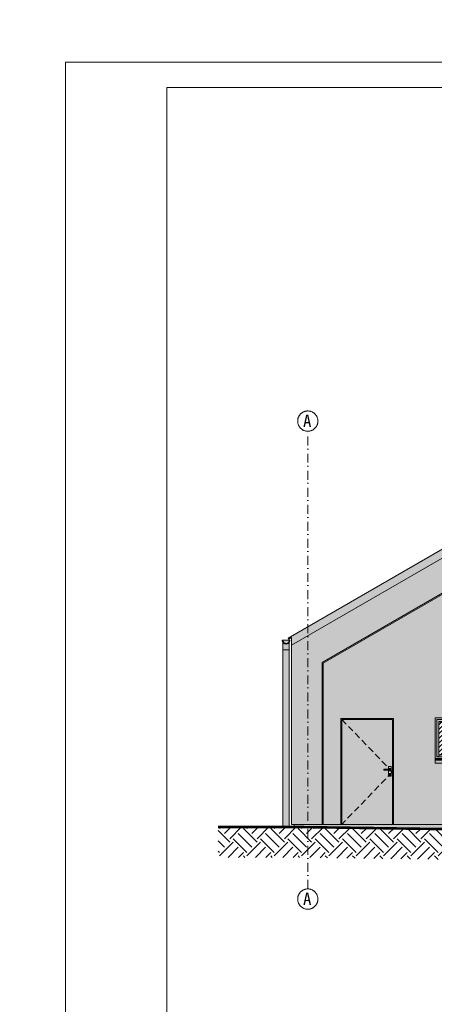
# Model space of a CAD drawing. Header units: millimetres. Extents: x -1373 to 28294, y -9636 to 187.
# Tile 124 of 133: x 7722 to 8540, y -1835 to 106. Entities that reach past the tile are written whole.
import ezdxf

# ---------------------------------------------------------------- set-up
doc = ezdxf.new("R2010")
doc.units = ezdxf.units.MM
doc.linetypes.add('HIDDEN2', pattern=[4.7624999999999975, 3.174999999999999, -1.587499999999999])
doc.linetypes.add('Kreski i kropki', pattern=[335.1388812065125, 176.3888835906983, -88.19444179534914, 0, -70.55555582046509])
for name, color, linetype, lineweight in [('_e_aluminium', 251, 'Continuous', 30), ('_e_elewacja', 253, 'Continuous', 30), ('_e_szkło', 254, 'Continuous', 30), ('_k_kreskowanie', 250, 'Continuous', 9), ('_k_opis', 7, 'Continuous', 13), ('_k_osie', 142, 'Kreski i kropki', 13), ('_k_rynny', 5, 'Continuous', 20), ('_k_stolarka', 7, 'Continuous', 13), ('_k_tabela', 7, 'Continuous', 13), ('_k_teren', 7, 'Continuous', 35), ('_k_widok', 7, 'Continuous', 18), ('_k_wymiar', 7, 'Continuous', 9), ('_k_zarys', 7, 'HIDDEN2', 20)]:
    doc.layers.add(name, color=color, linetype=linetype, lineweight=lineweight)
doc.layers.add('_e_gzyms', color=7, linetype='Continuous', lineweight=30, true_color=0xf6f7ee)
doc.layers.add('_k_niewidoczna', color=72, linetype='Continuous', lineweight=9, plot=False)
doc.styles.add('GENERATED_STYLE_2', font='MS Gothic.ttf')
doc.styles.add('Katarzyna', font='MS Gothic.ttf')

# ---------------------------------------------------------------- blocks, each defined once
blk = doc.blocks.new('KLAMKA_2')
at = {"layer": '_k_stolarka', "color": 7}
for points in [[(-5.699999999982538, -7.093464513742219), (-5.699999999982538, -19), (0, -19), (0, 0), (-5.699999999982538, 0), (-5.699999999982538, -5.093464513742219)], [(-13.85000000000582, -5.093464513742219), (-2.850000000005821, -5.093464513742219), (-2.142893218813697, -5.386357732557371), (-1.850000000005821, -6.093464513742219), (-2.142893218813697, -6.800571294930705), (-2.850000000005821, -7.093464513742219), (-13.85000000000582, -7.093464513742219), (-14.55710678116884, -6.800571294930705), (-14.85000000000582, -6.093464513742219), (-14.55710678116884, -5.386357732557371), (-13.85000000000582, -5.093464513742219)], [(-14.40189932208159, -5.386357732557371), (-14.67779870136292, -6.093464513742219), (-14.40189932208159, -6.800571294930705)], [(-13.92045575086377, -5.386357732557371), (-14.13161999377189, -6.093464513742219), (-13.92045575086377, -6.800571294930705)], [(-13.19992452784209, -5.386357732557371), (-13.31420579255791, -6.093464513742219), (-13.19992452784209, -6.800571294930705)], [(-5.282050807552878, -5.093464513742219), (-5.188268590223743, -4.743464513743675), (-4.200000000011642, -3.755195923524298), (-2.850000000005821, -3.393464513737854), (-1.5, -3.755195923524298), (-0.5117314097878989, -4.743464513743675), (-0.1499999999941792, -6.093464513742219), (-0.5117314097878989, -7.443464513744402), (-1.5, -8.431733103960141), (-2.850000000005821, -8.793464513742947), (-4.200000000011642, -8.431733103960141), (-5.188268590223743, -7.443464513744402), (-5.282050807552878, -7.093464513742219)], [(-3.500075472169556, -5.386357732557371), (-3.385794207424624, -6.093464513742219), (-3.500075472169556, -6.800571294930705)], [(-2.779544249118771, -5.386357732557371), (-2.568380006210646, -6.093464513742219), (-2.779544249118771, -6.800571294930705)], [(-2.298100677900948, -5.386357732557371), (-2.022201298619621, -6.093464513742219), (-2.298100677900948, -6.800571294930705)]]:
    blk.add_lwpolyline(points, dxfattribs=at)
for centre, radius in [((-2.849999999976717, -15.39999999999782), 2.102379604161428), ((-2.849999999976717, -15.39999999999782), 1.909194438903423), ((-2.848386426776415, -14.6190086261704), 0.7518539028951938), ((-2.848386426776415, -14.6190086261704), 0.6594659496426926)]:
    blk.add_circle(centre, radius, dxfattribs=at)
blk = doc.blocks.new('D150x210_el')
at = {"layer": '_e_aluminium'}
h = blk.add_hatch(color=256, dxfattribs=at)
h.dxf.hatch_style = 1
h.paths.add_polyline_path([(0, 207), (-49.99999999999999, 207), (-50, -2.842170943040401e-14), (0, 0)])
h.paths.add_polyline_path([(-10, 197), (-10, 20), (-40, 20), (-40, 197)], flags=16)
h.paths.add_polyline_path([(3.047620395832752, 98.60000000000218), (2.300000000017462, 95), (5.149999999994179, 96.49762039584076, -0.4142135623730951)], flags=0)
h.paths.add_polyline_path([(8, 114), (8, 108.9065354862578), (17.56421356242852, 108.9065354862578), (16.73257014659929, 106.8987706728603), (16.73025132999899, 106.9065354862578), (8, 106.9065354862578), (8, 95), (2.300000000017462, 95), (2.300000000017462, 114)], flags=16)
h.paths.add_polyline_path([(6.50000000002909, 110.2448040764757), (7.488268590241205, 109.2565354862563), (8.058845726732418, 107.1271126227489), (5.929422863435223, 104.9976897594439), (3.020577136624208, 105.777112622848), (2.241154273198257, 108.685958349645), (4.370577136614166, 110.8153812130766)], flags=16)
h.paths.add_polyline_path([(10, 20), (10, 197), (90, 197), (90, 20)])
h.paths.add_polyline_path([(99.99999999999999, 207), (0, 207), (0, -2.842170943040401e-14), (100, 0)])
at = {"layer": '_e_szkło'}
h = blk.add_hatch(dxfattribs=at)
h.set_pattern_fill('ANSI31', color=256, scale=2)
h.set_pattern_definition([(45, (100, 5), (-4.490128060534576, 4.490128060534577), [])])
h.paths.add_polyline_path([(90, 197), (10, 197), (10, 108.9065354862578), (16.73578643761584, 108.9065354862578), (17.35710678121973, 107.4065354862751), (16.13058737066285, 106.898494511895), (16.13298865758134, 106.9065354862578), (10, 106.9065354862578), (10, 20), (90, 20)])
h.paths.add_polyline_path([(-10, 197), (-40, 197), (-40, 20), (-10, 20)])
at = {"layer": '_k_stolarka', "ltscale": 3}
for points in [[(-53, 210), (103, 210), (103, 0), (-53, 0)], [(-50, 207), (100, 207), (100, 0), (-50, 0)], [(-50, 207), (0, 207), (0, 0), (-50, 0)], [(-40, 197), (-10, 197), (-10, 20), (-40, 20)], [(100, 207), (0, 207), (0, 0), (100, 0)], [(90, 197), (10, 197), (10, 20), (90, 20)]]:
    blk.add_lwpolyline(points, close=True, dxfattribs=at)
at = {"layer": '_k_zarys', "ltscale": 4}
for points in [[(-50, 207), (0, 103.5), (-50, 0)], [(100, 207), (0, 103.5), (100, 0)]]:
    blk.add_lwpolyline(points, dxfattribs=at)
at = {"xscale": -1}
blk.add_blockref('KLAMKA_2', (2.300000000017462, 114), dxfattribs=at)
blk = doc.blocks.new('O_160x80_el')
at = {"layer": '_e_aluminium'}
h = blk.add_hatch(color=256, dxfattribs=at)
h.dxf.hatch_style = 1
h.paths.add_polyline_path([(-3.252497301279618, 89.45776695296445), (3.252497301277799, 89.45776695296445), (3.252497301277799, 9.457766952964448), (-3.252497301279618, 9.457766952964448)])
h.paths.add_polyline_path([(-7.752497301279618, 82.45776695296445), (-3.252497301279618, 82.45776695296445), (-3.252497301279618, 16.45776695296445), (-7.752497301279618, 16.45776695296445)], flags=17)
h.paths.add_polyline_path([(3.252497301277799, 82.45776695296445), (7.752497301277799, 82.45776695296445), (7.752497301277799, 16.45776695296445), (3.252497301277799, 16.45776695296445)], flags=17)
h.paths.add_polyline_path([(3.252497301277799, 89.45776695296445), (74.99999999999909, 89.45776695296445), (74.99999999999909, 9.457766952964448), (3.252497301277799, 9.457766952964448), (3.252497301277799, 16.45776695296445), (7.752497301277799, 16.45776695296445), (68.00000000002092, 16.45776695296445), (68.00000000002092, 82.45776695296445), (3.252497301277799, 82.45776695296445)])
h.paths.add_polyline_path([(-75.00000000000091, 89.45776695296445), (-3.252497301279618, 89.45776695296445), (-3.252497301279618, 82.45776695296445), (-68.00000000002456, 82.45776695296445), (-68.00000000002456, 16.45776695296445), (-3.252497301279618, 16.45776695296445), (-3.252497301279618, 9.457766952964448), (-75.00000000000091, 9.457766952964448)])
h.paths.add_polyline_path([(-74.99999999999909, 6.423326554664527), (74.99999999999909, 6.423326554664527), (74.99999999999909, 0), (-74.99999999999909, 0)])
at = {"layer": '_e_szkło'}
h = blk.add_hatch(dxfattribs=at)
h.set_pattern_fill('ANSI31', color=256, scale=2)
h.set_pattern_definition([(45, (-2510.494569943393, 2357.659644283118), (-4.490128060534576, 4.490128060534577), [])])
h.paths.add_polyline_path([(7.752497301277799, 82.45776695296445), (68.00000000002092, 82.45776695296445), (68.00000000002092, 16.45776695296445), (7.752497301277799, 16.45776695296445)])
h.paths.add_polyline_path([(-68.00000000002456, 82.45776695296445), (-7.752497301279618, 82.45776695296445), (-7.752497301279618, 16.45776695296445), (-68.00000000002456, 16.45776695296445)])
at = {"layer": '_k_stolarka'}
for points in [[(74.99999999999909, 9.457766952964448), (-75.00000000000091, 9.457766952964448), (-75.00000000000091, 89.45776695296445), (74.99999999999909, 89.45776695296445)], [(-71.99999999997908, 86.45776695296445), (-3.252497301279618, 86.45776695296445), (-3.252497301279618, 12.45776695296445), (-71.99999999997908, 12.45776695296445)], [(-3.252497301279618, 82.45776695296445), (-68.00000000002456, 82.45776695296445), (-68.00000000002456, 16.45776695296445), (-3.252497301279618, 16.45776695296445)], [(-3.252497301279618, 82.45776695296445), (-7.752497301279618, 82.45776695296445), (-7.752497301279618, 16.45776695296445), (-3.252497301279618, 16.45776695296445)], [(72.00000000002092, 86.45776695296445), (-3.252497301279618, 86.45776695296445), (-3.252497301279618, 12.45776695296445), (72.00000000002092, 12.45776695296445)], [(-3.252497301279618, 86.45776695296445), (3.252497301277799, 86.45776695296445), (3.252497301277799, 12.45776695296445), (-3.252497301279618, 12.45776695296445)], [(3.252497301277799, 82.45776695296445), (68.00000000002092, 82.45776695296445), (68.00000000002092, 16.45776695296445), (3.252497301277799, 16.45776695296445)], [(3.252497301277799, 82.45776695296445), (7.752497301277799, 82.45776695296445), (7.752497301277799, 16.45776695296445), (3.252497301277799, 16.45776695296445)], [(74.99999999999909, 9.457766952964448), (-74.99999999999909, 9.457766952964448), (-74.99999999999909, 7.423326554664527), (74.99999999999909, 7.423326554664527)], [(-74.99999999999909, 7.423326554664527), (74.99999999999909, 7.423326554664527), (74.99999999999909, 6.423326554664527), (-74.99999999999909, 6.423326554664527)], [(74.99999999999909, 6.423326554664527), (-74.99999999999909, 6.423326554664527), (-74.99999999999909, 0), (74.99999999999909, 0)]]:
    blk.add_lwpolyline(points, close=True, dxfattribs=at)
at = {"layer": '_k_zarys', "ltscale": 2}
for points in [[(-68.00000000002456, 82.45776695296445), (-7.752497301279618, 49.45776695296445), (-71.99999999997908, 12.45776695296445)], [(3.252497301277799, 12.45776695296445), (35.62624865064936, 82.45776695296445), (72.00000000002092, 12.45776695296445)], [(68.00000000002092, 82.45776695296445), (7.752497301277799, 49.45776695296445), (72.00000000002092, 12.45776695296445)]]:
    blk.add_lwpolyline(points, dxfattribs=at)
blk = doc.blocks.new('D_90x210_el')
at = {"layer": '_e_aluminium'}
h = blk.add_hatch(color=256, dxfattribs=at)
h.dxf.hatch_style = 1
h.paths.add_polyline_path([(102, 207), (2, 207), (2, 0), (102, 0)])
h.paths.add_polyline_path([(94, 108.9065354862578), (94, 114), (99.69999999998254, 114), (99.69999999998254, 95), (94, 95), (94, 106.9065354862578), (84.43578643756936, 106.9065354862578), (85.26742985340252, 108.9143002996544), (85.26974867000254, 108.9065354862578)], flags=16)
h.paths.add_polyline_path([(96.07057713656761, 110.8153812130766), (98.97942286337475, 110.0359583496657), (99.7588457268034, 107.1271126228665), (97.62942286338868, 104.9976897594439), (95.4999999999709, 105.5682668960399), (94.5117314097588, 106.5565354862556), (93.94115427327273, 108.6859583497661)], flags=16)
h.paths.add_polyline_path([(97.51107952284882, 99.3809913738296, -32.52128291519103), (97.60346747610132, 99.3809913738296, -28.51696516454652)], flags=0)
h.paths.add_polyline_path([(94.9408055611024, 98.60000000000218, -1), (98.75919443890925, 98.60000000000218, -1)], flags=0)
at = {"layer": '_k_stolarka', "ltscale": 3}
for points in [[(104, 209), (0, 209), (0, 0), (104, 0)], [(2, 207), (102, 207), (102, 0), (2, 0)]]:
    blk.add_lwpolyline(points, close=True, dxfattribs=at)
at = {"layer": '_k_zarys', "ltscale": 4}
blk.add_lwpolyline([(1.999999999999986, 207), (102, 103.5), (1.999999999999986, 0)], dxfattribs=at)
blk.add_blockref('KLAMKA_2', (99.69999999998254, 114))
blk = doc.blocks.new('el_boczna_1')
at = {"ltscale": 4}
h = blk.add_hatch(dxfattribs=at)
h.set_pattern_fill('EARTH', color=256, scale=6, angle=45.00000000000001)
h.set_pattern_definition([(45.00000000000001, (0, 0), (-1.4210854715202e-14, 53.88153672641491), [38.09999999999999, -38.09999999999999]), (45.00000000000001, (-10.10278813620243, 10.10278813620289), (-1.4210854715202e-14, 53.88153672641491), [38.09999999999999, -38.09999999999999]), (45.00000000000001, (-20.20557627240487, 20.20557627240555), (-1.4210854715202e-14, 53.88153672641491), [38.09999999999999, -38.09999999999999]), (135, (-20.20557627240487, 26.94076836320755), (-53.88153672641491, -1.4210854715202e-14), [38.09999999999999, -38.09999999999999]), (135, (-10.10278813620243, 37.04355649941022), (-53.88153672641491, -1.4210854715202e-14), [38.09999999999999, -38.09999999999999]), (135, (0, 47.1463446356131), (-53.88153672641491, -1.4210854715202e-14), [38.09999999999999, -38.09999999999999])])
h.paths.add_polyline_path([(150, 0), (0, 0), (-1044, 15), (-1194, 15), (-1194, -45), (-1044.431012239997, -45), (-0.4310122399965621, -60), (150, -60)])
at = {"layer": '_e_aluminium'}
h = blk.add_hatch(color=256, dxfattribs=at)
h.dxf.hatch_style = 1
h.paths.add_polyline_path([(-522, 677.7994902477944), (5, 373.5358983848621), (5, 388.5470053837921), (7.5, 387.1036297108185), (10.5, 385.371578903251), (11.5, 387.1036297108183), (-522, 695.1199983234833), (-1055.500000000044, 387.103629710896), (-1054.5, 385.3715789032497), (-1049, 388.5470053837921), (-1049, 373.5358983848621)])
h = blk.add_hatch(color=256, dxfattribs=at)
h.dxf.hatch_style = 1
edge = h.paths.add_edge_path()
edge.add_line((9.562018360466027, 383.1036297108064), (22.30405038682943, 383.1036297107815))
edge.add_arc((16.00784876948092, 382.9026119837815), 6.299409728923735, -90.68048431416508, 1.8286511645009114, ccw=False)
edge.add_arc((15.85821997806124, 382.9026119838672), 6.299409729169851, 178.1713488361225, 270.680484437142, ccw=False)
edge = h.paths.add_edge_path()
edge.add_arc((15.89315198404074, 382.9974367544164), 7.393914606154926, 216.2849090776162, 270.3090519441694)
edge.add_arc((15.97291676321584, 382.9974367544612), 7.393914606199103, 269.6909480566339, 323.7150909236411)
edge.add_line((21.93303437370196, 378.621711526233), (21.93303437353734, 364.2848599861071))
edge.add_line((21.93303437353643, 364.2848599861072), (9.933034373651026, 364.2848599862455))
edge.add_line((9.933034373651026, 364.2848599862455), (9.933034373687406, 378.6217115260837))
h.paths.add_polyline_path([(10.00000001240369, 364.2848599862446), (22.00000001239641, 364.2848599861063), (22.00000000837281, 0), (10.00000000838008, 0)])
edge = h.paths.add_edge_path()
edge.add_line((-1066.304050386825, 383.1036297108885), (-1053.562018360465, 383.1036297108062))
edge.add_arc((-1059.858219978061, 382.902611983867), 6.299409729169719, -90.6804844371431, 1.8286511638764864, ccw=False)
edge.add_arc((-1060.007848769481, 382.9026119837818), 6.29940972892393, 178.1713488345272, 270.6804843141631, ccw=False)
edge = h.paths.add_edge_path()
edge.add_arc((-1059.972916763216, 382.9974367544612), 7.393914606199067, 216.2849090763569, 270.309051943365)
edge.add_arc((-1059.893151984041, 382.9974367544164), 7.393914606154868, 269.6909480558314, 323.7150909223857)
edge.add_line((-1053.933034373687, 378.6217115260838), (-1053.933034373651, 364.2848599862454))
edge.add_line((-1053.933034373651, 364.2848599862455), (-1065.933034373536, 364.2848599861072))
edge.add_line((-1065.933034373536, 364.2848599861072), (-1065.933034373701, 378.6217115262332))
h.paths.add_polyline_path([(-1065.933034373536, 364.2848599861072), (-1053.933034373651, 364.2848599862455), (-1053.933034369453, 15), (-1065.93303436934, 15)])
h = blk.add_hatch(color=256, dxfattribs=at)
h.dxf.hatch_style = 1
h.paths.add_polyline_path([(0, 20), (-1044, 20), (-1044, 15), (0, 0)])
at = {"layer": '_e_elewacja', "ltscale": 2, "transparency": 33554559}
h = blk.add_hatch(color=256, dxfattribs=at)
h.dxf.hatch_style = 1
h.paths.add_polyline_path([(-618.5977042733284, 227), (-618.5977042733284, 153), (-693.8502015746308, 153), (-762.5977042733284, 153), (-762.5977042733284, 227), (-693.8502015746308, 227), (-687.3452069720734, 227)], flags=0)
h.paths.add_polyline_path([(-622.5977042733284, 223), (-622.5977042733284, 160.6978587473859), (-618.5977042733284, 153), (-625.5433802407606, 157), (-687.3452069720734, 157), (-687.3452069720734, 223), (-682.8452069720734, 223)], flags=0)
h.paths.add_polyline_path([(-300.0000000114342, 230), (-150.0000000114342, 230), (-150.0000000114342, 150), (-150.0000000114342, 147.9655596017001), (-150.0000000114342, 146.9655596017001), (-150.0000000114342, 140.5422330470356), (-300.0000000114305, 140.5422330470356), (-300.0000000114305, 146.9655596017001), (-300.0000000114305, 147.9655596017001), (-300.0000000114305, 150)], flags=16)
h.paths.add_polyline_path([(-300.0000000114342, 230), (-150.0000000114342, 230), (-150.0000000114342, 140.5422330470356), (-300.0000000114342, 140.5422330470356)], flags=0)
h.paths.add_polyline_path([(-297.0000000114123, 227), (-228.2524973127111, 227), (-221.7475027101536, 227), (-153.0000000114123, 227), (-153.0000000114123, 153), (-228.2524973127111, 153), (-297.0000000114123, 153)], flags=0)
h.paths.add_polyline_path([(-293.000000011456, 223), (-228.2524973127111, 223), (-228.2524973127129, 157), (-293.000000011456, 157)], flags=0)
h.paths.add_polyline_path([(-232.7524973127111, 223), (-228.2524973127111, 223), (-228.2524973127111, 157), (-232.7524973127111, 157)], flags=0)
h.paths.add_polyline_path([(-693.8502015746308, 223), (-693.8502015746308, 157), (-758.5977042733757, 157), (-758.5977042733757, 223)], flags=0)
h.paths.add_polyline_path([(-693.8502015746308, 223), (-693.8502015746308, 157), (-698.3502015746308, 157), (-698.3502015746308, 223)], flags=0)
h.paths.add_polyline_path([(-221.7475027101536, 223), (-217.2475027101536, 223), (-157.0000000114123, 223), (-157.0000000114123, 160.6978587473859), (-153.0000000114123, 153), (-159.9456759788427, 157), (-221.7475027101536, 157)], flags=0)
h.paths.add_polyline_path([(-765.5977042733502, 230), (-615.5977042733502, 230), (-615.5977042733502, 140.5422330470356), (-765.5977042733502, 140.5422330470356)], flags=16)
edge = h.paths.add_edge_path(flags=16)
edge.add_arc((-334.9977823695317, 443.9999998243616), 15, 0, 360)
edge = h.paths.add_edge_path(flags=16)
edge.add_arc((-119, 297.1246866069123), 32.5, 0, 360)
h.paths.add_polyline_path([(-522.0000000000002, 606.2080568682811), (-986.9999999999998, 337.7401816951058), (-986.9999999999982, 20), (-952.1954085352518, 20), (-952.1954085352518, 229), (-848.1954085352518, 229), (-848.1954085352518, 20), (-536.0000000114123, 20), (-536.0000000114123, 230), (-380.0000000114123, 230), (-380.0000000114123, 20), (-57.00000000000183, 20), (-57.00000000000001, 337.7401816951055)])
at = {"layer": '_e_gzyms'}
h = blk.add_hatch(color=256, dxfattribs=at)
h.dxf.hatch_style = 1
h.paths.add_polyline_path([(-1049, 373.5358983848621), (-1049, 20), (-988.9999999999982, 20), (-989, 338.8948822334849), (-522, 608.5174579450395), (-55, 338.8948822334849), (-55.00000000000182, 20), (4.999999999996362, 20), (5, 373.5358983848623), (-522, 677.7994902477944)])
at = {"layer": '_k_kreskowanie'}
h = blk.add_hatch(dxfattribs=at)
h.set_pattern_fill('ANGLE', color=256, scale=0.5)
h.set_pattern_definition([(0, (0, 0), (0, 3.4925), [2.54, -0.9525]), (90, (0, 0), (-3.4925, 2.138539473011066e-16), [2.54, -0.9525])])
h.paths.add_polyline_path([(-348.9977823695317, 443.9999998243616, 1), (-320.9977823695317, 443.9999998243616, 1)])
h.paths.add_polyline_path([(-150.5, 297.1246866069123, 1), (-87.5, 297.1246866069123, 1)])
at = {"layer": '_k_niewidoczna', "color": 7}
blk.add_lwpolyline([(-765.5977042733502, 230), (-615.5977042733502, 230), (-615.5977042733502, 140.5422330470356), (-765.5977042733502, 140.5422330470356)], close=True, dxfattribs=at)
at = {"layer": '_k_osie', "ltscale": 0.1}
for points in [[(-1017, -107.1729932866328), (-1017, 795.0650238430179)], [(-27, -107.1729932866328), (-27, 795.0650238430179)]]:
    blk.add_lwpolyline(points, dxfattribs=at)
at = {"layer": '_k_osie'}
for centre in [(-1017, 815.0450238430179), (-27, 815.0450238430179), (-1017, -127.1529932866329), (-27, -127.1529932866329)]:
    blk.add_circle(centre, 19.98, dxfattribs=at)
at = {"layer": '_k_rynny', "color": 7, "ltscale": 2}
for points in [[(-1067.366068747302, 383.1036297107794), (-1052.5, 383.1036297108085, -0.4200120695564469), (-1059.93303437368, 375.6036297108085, -0.4200120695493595)], [(-1066.304050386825, 383.1036297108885), (-1053.562018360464, 383.1036297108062, -0.4270990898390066), (-1059.933034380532, 376.6036465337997, -0.4270990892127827)], [(23.36606874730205, 383.1036297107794), (8.5, 383.1036297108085, 0.4200120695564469), (15.93303437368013, 375.6036297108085, 0.4200120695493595)], [(22.30405038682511, 383.1036297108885), (9.562018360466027, 383.1036297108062, 0.4270990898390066), (15.93303438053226, 376.6036465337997, 0.4270990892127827)]]:
    blk.add_lwpolyline(points, format="xyb", close=True, dxfattribs=at)
for points in [[(-1065.933034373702, 378.6217115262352), (-1065.933034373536, 364.2848599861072), (-1053.933034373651, 364.2848599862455), (-1053.933034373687, 378.6217115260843)], [(21.93303437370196, 378.6217115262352), (21.93303437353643, 364.2848599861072), (9.933034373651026, 364.2848599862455), (9.933034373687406, 378.6217115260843)]]:
    blk.add_lwpolyline(points, dxfattribs=at)
at = {"layer": '_k_teren', "const_width": 5}
blk.add_lwpolyline([(150, 0), (0, 0), (-1044, 15), (-1194, 15)], dxfattribs=at)
at = {"layer": '_k_widok'}
for points in [[(-1048.999999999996, 20), (4.999999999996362, 20), (5, 388.5470053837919), (10.5, 385.371578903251), (11.5, 387.1036297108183), (-522, 695.1199983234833), (-1055.500000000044, 387.103629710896), (-1054.5, 385.3715789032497), (-1049, 388.5470053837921), (-1049, 20)], [(-1055.5, 387.1036297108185), (-522, 695.1199983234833), (11.5, 387.1036297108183)], [(11.5, 387.1036297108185), (-522, 695.1199983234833), (-1055.5, 387.1036297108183)], [(-1049, 373.5358983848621), (-522, 677.7994902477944), (5, 373.5358983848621)], [(-1044, 20), (-1044, 15), (0, 0)]]:
    blk.add_lwpolyline(points, dxfattribs=at)
for points in [[(-988.9999999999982, 20), (-55.00000000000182, 20), (-55, 338.8948822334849), (-522, 608.5174579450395), (-989, 338.8948822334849)], [(-986.9999999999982, 20), (-57.00000000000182, 20), (-57.00000000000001, 337.7401816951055), (-522.0000000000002, 606.2080568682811), (-986.9999999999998, 337.7401816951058)], [(5, 368.5470053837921), (7.5, 368.5470053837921), (7.5, 387.1036297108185), (5, 388.5470053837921)], [(0, 20), (-1044, 20), (-1044, 15), (0, 0)]]:
    blk.add_lwpolyline(points, close=True, dxfattribs=at)
at = {"layer": '_k_widok', "ltscale": 4}
for points in [[(-1066.000000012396, 364.2848599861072), (-1066.000000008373, 15)], [(-1054.000000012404, 364.2848599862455), (-1054.00000000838, 15)], [(9.933034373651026, 364.2848599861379), (9.933034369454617, 0)], [(21.93303437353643, 364.2848599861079), (21.93303436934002, 0)]]:
    blk.add_lwpolyline(points, dxfattribs=at)
at = {"layer": '_k_wymiar'}
for centre, radius in [((-334.9977823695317, 443.9999998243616), 15), ((-334.9977823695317, 443.9999998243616), 14), ((-119, 297.1246866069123), 32.5), ((-119, 297.1246866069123), 31.5)]:
    blk.add_circle(centre, radius, dxfattribs=at)
at = {"layer": '_k_widok', "color": 1}
for name, p in [('D_90x210_el', (-952.1954085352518, 20)), ('O_160x80_el', (-690.5977042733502, 140.5422330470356)), ('O_160x80_el', (-225.0000000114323, 140.5422330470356))]:
    blk.add_blockref(name, p, dxfattribs=at)
at = {"layer": '_k_widok', "color": 1, "xscale": -1}
blk.add_blockref('D150x210_el', (-433.0000000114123, 20), dxfattribs=at)
at = {"layer": '_k_osie', "char_height": 24, "attachment_point": 8, "style": 'GENERATED_STYLE_2'}
for s, insert in [('C', (-28.14100427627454, 803.655528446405)), ('{\\fMS Gothic|b0|i0|c128|p49;A}', (-1018.141004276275, 803.655528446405)), ('{\\fMS Gothic|b0|i0|c128|p49;A}', (-1018.141004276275, -138.5424886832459)), ('C', (-28.14100427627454, -138.5424886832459))]:
    blk.add_mtext(s, dxfattribs=dict(at, insert=insert))

msp = doc.modelspace()

# ---------------------------------------------------------------- linework, layer by layer
at = {"layer": '_k_tabela', "ltscale": 4}
for points in [[(7812.249011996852, 22.33901837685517), (12012.24901199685, 22.33901837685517), (12012.24901199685, -2947.660981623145), (7812.249011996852, -2947.660981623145)], [(8012.249011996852, -27.66098162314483), (11962.24901199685, -27.66098162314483), (11962.24901199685, -2897.660981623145), (8012.249011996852, -2897.660981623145)]]:
    msp.add_lwpolyline(points, close=True, dxfattribs=at)

# ---------------------------------------------------------------- block references
at = {"layer": '_k_widok', "color": 1}
msp.add_blockref('el_boczna_1', (9307.1760800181, -1500.332157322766), dxfattribs=at)

# ---------------------------------------------------------------- texts
at = {"layer": '_k_opis', "ltscale": 5, "insert": (6381.381172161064, 105.9661770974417), "char_height": 16, "attachment_point": 1, "style": 'Katarzyna'}
msp.add_mtext_dynamic_manual_height_columns('\\pi553.86;{\\fMS Gothic|b1|i0|c238|p49;\\H4x;RZUT PARTERU\\P\\pi799.44;\\H0.54687x;SKALA 1:100}', width=1047.438445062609, gutter_width=25, heights=[0], dxfattribs=at)

doc.saveas('drawing.dxf')
